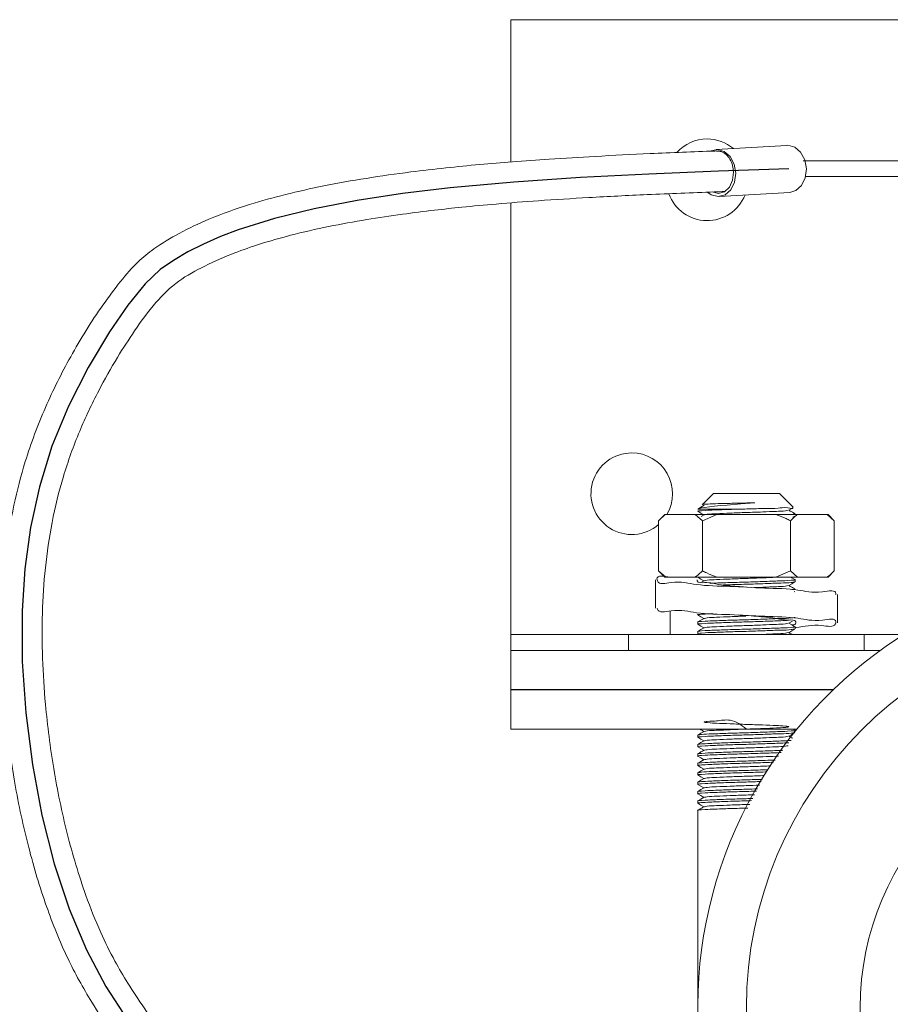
# Model space of a CAD drawing. Header units: millimetres. Extents: x 0 to 420, y 0 to 297.
# Tile 26 of 31: x 292.48 to 299.52, y 210 to 217.97. Entities that reach past the tile are written whole.
import ezdxf

# ---------------------------------------------------------------- set-up
doc = ezdxf.new("R2010")
doc.units = ezdxf.units.MM
doc.linetypes.add('CENTERX2', pattern=[20.32, 12.7, -2.54, 2.54, -2.54])

msp = doc.modelspace()

# ---------------------------------------------------------------- linework, layer by layer
at = {"color": 7, "linetype": 'Continuous', "lineweight": 0}
for p, q in [((300.1524, 217.969), (296.4514, 217.969)), ((296.4514, 216.8183), (296.4514, 217.969)), ((298.6842, 216.9524), (298.1127, 216.9181)), ((299.9225, 216.826), (298.8156, 216.826)), ((298.8327, 216.699), (299.9225, 216.699)), ((298.1356, 216.5378), (298.707, 216.5721)), ((296.4514, 212.9932), (296.4514, 216.4866)), ((298.0897, 214.1362), (298.0007, 214.0472)), ((298.0897, 214.1362), (298.6231, 214.1362)), ((298.7344, 214.0249), (298.6231, 214.1362)), ((298.3108, 214.0092), (297.9627, 214.0092)), ((297.696, 213.966), (297.6452, 213.9152)), ((297.6452, 213.5088), (297.6452, 213.9152)), ((297.696, 213.966), (297.7038, 213.966)), ((297.9421, 213.966), (297.7038, 213.966)), ((298.0008, 213.9152), (297.9421, 213.966)), ((297.9421, 213.966), (298.1181, 213.966)), ((298.0141, 213.9632), (297.9918, 213.9502)), ((298.1181, 213.966), (298.0008, 213.9152)), ((298.0008, 213.5088), (298.0008, 213.9152)), ((298.5947, 213.966), (298.1181, 213.966)), ((298.5947, 213.966), (298.7706, 213.966)), ((298.712, 213.5088), (298.712, 213.9152)), ((298.7331, 213.9435), (298.7495, 213.953)), ((298.7501, 213.966), (298.7501, 213.9712)), ((299.0089, 213.966), (298.7706, 213.966)), ((299.0676, 213.9152), (299.0089, 213.966)), ((299.0089, 213.966), (299.0168, 213.966)), ((299.0676, 213.9152), (299.0168, 213.966)), ((299.0676, 213.5088), (299.0676, 213.9152)), ((297.6452, 213.5088), (297.696, 213.458)), ((297.6452, 213.5088), (297.7038, 213.458)), ((297.696, 213.458), (297.7038, 213.458)), ((297.9421, 213.458), (297.7038, 213.458)), ((297.9421, 213.458), (298.1181, 213.458)), ((298.5947, 213.458), (298.1181, 213.458)), ((298.5947, 213.458), (298.712, 213.5088)), ((298.5947, 213.458), (298.7706, 213.458)), ((298.712, 213.5088), (298.7706, 213.458)), ((298.7501, 213.4203), (298.7501, 213.4378)), ((299.0089, 213.458), (298.7706, 213.458)), ((299.0089, 213.458), (299.0168, 213.458)), ((299.0168, 213.458), (299.0676, 213.5088)), ((297.6198, 213.4362), (297.6198, 213.2076)), ((298.0145, 213.4299), (297.9964, 213.4195)), ((298.7431, 213.3397), (298.7495, 213.3434)), ((299.093, 213.0895), (299.093, 213.3181)), ((297.7397, 212.9932), (297.7397, 213.1864)), ((297.9627, 213.0949), (297.9627, 213.0774)), ((298.7501, 213.0393), (298.7501, 213.0568)), ((296.4514, 212.8662), (296.4514, 212.9932)), ((297.4039, 212.9932), (297.4039, 212.8662)), ((297.4039, 212.9932), (298.3564, 212.9932)), ((297.9627, 213.0187), (297.9627, 213.0012)), ((298.3564, 212.9932), (299.3089, 212.9932)), ((299.3089, 212.8662), (299.3089, 212.9932)), ((299.4402, 212.8662), (296.4514, 212.8662)), ((296.4514, 212.5487), (296.4514, 212.8662)), ((299.0598, 212.5487), (296.4514, 212.5487)), ((299.0572, 212.5461), (296.4514, 212.5461)), ((296.4514, 212.2286), (296.4514, 212.5461)), ((297.9627, 212.5487), (297.9627, 212.5461)), ((298.7113, 212.5461), (298.7069, 212.5487)), ((298.7648, 212.2286), (296.4514, 212.2286)), ((297.9627, 212.1805), (297.9627, 212.163)), ((298.7497, 212.2191), (298.7333, 212.2286)), ((298.7501, 212.2105), (298.7501, 212.2186)), ((297.9627, 212.1043), (297.9627, 212.0868)), ((297.9627, 212.0281), (297.9627, 212.0106)), ((297.9627, 211.9519), (297.9627, 211.9344)), ((297.9627, 211.8757), (297.9627, 211.8582)), ((297.9627, 211.7995), (297.9627, 211.782)), ((297.9627, 211.7233), (297.9627, 211.7058)), ((297.9627, 211.6471), (297.9627, 211.6295)), ((297.9627, 211.5709), (297.9627, 210.0849)), ((297.9627, 210.0849), (297.9631, 210.0296))]:
    msp.add_line(p, q, dxfattribs=at)
at = {"color": 7, "linetype": 'CENTERX2'}
for p, q in [((297.5669, 216.7194), (297.0136, 216.6911)), ((298.1309, 216.7423), (297.5669, 216.7194)), ((298.7003, 216.7625), (298.1309, 216.7423)), ((296.4764, 216.6548), (295.9607, 216.6078)), ((297.0136, 216.6911), (296.4764, 216.6548)), ((295.5741, 216.5616), (295.2067, 216.5059)), ((295.9607, 216.6078), (295.5741, 216.5616)), ((295.2067, 216.5059), (294.861, 216.4393)), ((294.861, 216.4393), (294.5398, 216.3606)), ((294.5398, 216.3606), (294.2456, 216.2684)), ((294.2456, 216.2684), (294.1008, 216.2134)), ((293.9648, 216.154), (293.838, 216.09)), ((294.1008, 216.2134), (293.9648, 216.154)), ((293.838, 216.09), (293.7208, 216.0213)), ((293.7208, 216.0213), (293.6133, 215.9471)), ((293.6133, 215.9471), (293.4933, 215.8315)), ((293.4933, 215.8315), (293.3534, 215.6596)), ((293.3534, 215.6596), (293.2032, 215.443)), ((293.2032, 215.443), (293.0308, 215.1552)), ((293.0308, 215.1552), (292.8713, 214.841)), ((292.8713, 214.841), (292.7383, 214.517)), ((292.7383, 214.517), (292.6368, 214.1904)), ((292.6368, 214.1904), (292.5645, 213.8603)), ((292.5645, 213.8603), (292.5188, 213.5257)), ((292.5188, 213.5257), (292.4971, 213.1854)), ((292.4971, 213.1854), (292.4989, 212.7767)), ((292.4989, 212.7767), (292.5271, 212.36)), ((292.5271, 212.36), (292.5804, 211.9426)), ((292.5804, 211.9426), (292.6577, 211.5328)), ((292.6577, 211.5328), (292.7578, 211.1388)), ((292.7578, 211.1388), (292.8774, 210.7749)), ((292.8774, 210.7749), (293.017, 210.4418)), ((293.017, 210.4418), (293.1755, 210.1472)), ((293.1755, 210.1472), (293.3506, 209.8759))]:
    msp.add_line(p, q, dxfattribs=at)
at = {"color": 8, "linetype": 'Continuous', "lineweight": 0}
for p, q in [((297.4039, 212.9932), (296.4514, 212.9932)), ((299.6281, 212.9932), (299.3089, 212.9932)), ((297.9644, 210.0849), (297.9627, 210.0849))]:
    msp.add_line(p, q, dxfattribs=at)
at = {"color": 7, "linetype": 'Continuous', "lineweight": 0, "flags": 128}
for points in [[(298.6842, 216.9524), (298.6909, 216.9526), (298.7471, 216.9381), (298.7954, 216.8969), (298.8286, 216.8351), (298.8415, 216.7623), (298.8322, 216.6894), (298.8021, 216.6277), (298.7558, 216.5864), (298.707, 216.5721)], [(298.0706, 216.9072), (298.1194, 216.9183), (298.1756, 216.9038), (298.224, 216.8625), (298.2572, 216.8008), (298.2701, 216.7279), (298.2608, 216.6551), (298.2307, 216.5933), (298.1844, 216.552), (298.1289, 216.5376), (298.0727, 216.552), (298.0454, 216.571)], [(298.251, 216.7352), (298.2446, 216.6699), (298.219, 216.6139), (298.1782, 216.5762), (298.1289, 216.5629), (298.081, 216.5751)], [(298.4253, 214.06), (298.3116, 214.0504), (298.1996, 214.0416), (298.1461, 214.0369), (298.0974, 214.0321), (298.0186, 214.0226), (297.9907, 214.0181), (297.9628, 214.0093), (297.9628, 214.0092), (297.9627, 214.0092), (297.9627, 214.0092), (297.9627, 214.0092)], [(298.0146, 214.0396), (297.9892, 214.0249), (297.9637, 214.0102)], [(298.6986, 213.9997), (298.724, 214.0145), (298.7331, 214.0197)], [(297.9633, 213.9911), (297.9887, 213.9764), (298.0128, 213.9624)], [(297.9633, 213.4577), (297.9887, 213.443), (298.0128, 213.429)], [(298.7494, 213.4385), (298.724, 213.4532), (298.7157, 213.458)], [(298.6986, 213.3901), (298.724, 213.4049), (298.7495, 213.4196)], [(297.9633, 213.1529), (297.9887, 213.1382), (298.0128, 213.1242)], [(298.0143, 213.1251), (297.9888, 213.1103), (297.9634, 213.0956)], [(297.9633, 213.0767), (297.9887, 213.062), (298.0129, 213.048)], [(298.0146, 213.049), (297.9892, 213.0343), (297.9637, 213.0196)], [(298.6986, 213.0853), (298.7241, 213.1001), (298.7295, 213.1032)], [(298.6986, 213.0091), (298.724, 213.0239), (298.7495, 213.0386)], [(298.7491, 213.0576), (298.7237, 213.0724), (298.6999, 213.0861)], [(298.0139, 212.2104), (297.9885, 212.1957), (297.963, 212.181)], [(297.9633, 212.1623), (297.9887, 212.1476), (298.0128, 212.1336)], [(298.6986, 212.171), (298.7241, 212.1857), (298.7495, 212.2004)], [(298.0142, 212.1344), (297.9888, 212.1197), (297.9633, 212.105)], [(297.9633, 212.0861), (297.9887, 212.0714), (298.0129, 212.0574)], [(297.9633, 212.0099), (297.9887, 211.9952), (298.0128, 211.9812)], [(297.9633, 211.9337), (297.9887, 211.919), (298.0128, 211.905)], [(298.0143, 211.9821), (297.9889, 211.9674), (297.9635, 211.9527)], [(298.0139, 211.9056), (297.9885, 211.8909), (297.963, 211.8762)], [(297.9633, 211.8575), (297.9887, 211.8428), (298.0128, 211.8288)], [(298.014, 211.8295), (297.9886, 211.8148), (297.9631, 211.8001)], [(297.9633, 211.7813), (297.9887, 211.7666), (298.0129, 211.7526)], [(297.9633, 211.7051), (297.9887, 211.6904), (298.0129, 211.6764)], [(298.0145, 211.7536), (297.989, 211.7388), (297.9636, 211.7241)], [(297.9633, 211.6289), (297.9887, 211.6142), (298.0128, 211.6002)], [(298.0145, 211.6774), (297.9891, 211.6627), (297.9637, 211.648)]]:
    msp.add_lwpolyline(points, dxfattribs=at)
at = {"color": 7, "linetype": 'Continuous', "lineweight": 0}
for radius in [3.175, 2.2543]:
    msp.add_circle((301.5314, 209.9744), radius, dxfattribs=at)
for centre, radius, start, end in [((298.0389, 216.6736), 0.3302, 90.00149, 137.86732), ((298.0388, 216.6735), 0.3304, 49.95779, 89.99007), ((298.0389, 216.6736), 0.3302, 200.17762, 338.07688), ((297.4293, 214.1336), 0.3302, 90.00012, 310.83221), ((297.4293, 214.1336), 0.3302, 329.49011, 90.00024), ((301.5314, 209.9744), 3.5687, 90.00002, 207.16696)]:
    msp.add_arc(centre, radius, start, end, dxfattribs=at)
for points, knots in [([(298.1157, 216.9069), (298.1105, 216.9067), (297.9311, 216.9003), (297.6031, 216.8868), (297.1568, 216.8652), (296.7854, 216.843), (296.4744, 216.8208), (296.1955, 216.7973), (295.9216, 216.7704), (295.6152, 216.7349), (295.2855, 216.6883), (294.9469, 216.6282), (294.6321, 216.5582), (294.3212, 216.4719), (294.0329, 216.3695), (293.7742, 216.2474), (293.5808, 216.1333), (293.4202, 216.0028), (293.2865, 215.8461), (293.0981, 215.5941), (292.8897, 215.2555), (292.6773, 214.8322), (292.5263, 214.4281), (292.4249, 214.036), (292.3626, 213.6621), (292.3305, 213.2734), (292.3264, 212.8291), (292.3571, 212.3328), (292.4307, 211.7957), (292.5409, 211.2803), (292.6834, 210.8065), (292.8505, 210.3855), (293.0846, 209.9664), (293.3867, 209.5253), (293.7217, 209.0953), (294.0543, 208.7416), (294.3439, 208.4759), (294.6181, 208.2556), (294.8942, 208.0588), (295.2027, 207.8651), (295.5255, 207.6912), (295.8297, 207.5504), (296.0788, 207.4488), (296.2887, 207.3722), (296.4812, 207.3084), (296.709, 207.2398), (297.0004, 207.1636), (297.3442, 207.09), (297.6698, 207.0351), (297.9564, 206.9972), (298.1745, 206.9733), (298.3067, 206.9631), (298.3564, 206.9592)], [0, 0, 0, 0, 0.000892, 0.030594, 0.055971, 0.077074, 0.094035, 0.109127, 0.124798, 0.140945, 0.161725, 0.181557, 0.199563, 0.216682, 0.236549, 0.251642, 0.265403, 0.274727, 0.286779, 0.300391, 0.328382, 0.354411, 0.381038, 0.401774, 0.423359, 0.4456, 0.468194, 0.499061, 0.530296, 0.560548, 0.588822, 0.614581, 0.637598, 0.670493, 0.705674, 0.730413, 0.753178, 0.772637, 0.790351, 0.810954, 0.834706, 0.852807, 0.868079, 0.880563, 0.890894, 0.902662, 0.921118, 0.942226, 0.962594, 0.977392, 0.991506, 1, 1, 1, 1]), ([(298.251, 216.7352), (298.2497, 216.7537), (298.2472, 216.7901), (298.2264, 216.8399), (298.1952, 216.8789), (298.1564, 216.9042), (298.1283, 216.9054), (298.1156, 216.9059)], [0, 0, 0, 0, 0.228951, 0.450343, 0.656216, 0.844465, 1, 1, 1, 1]), ([(298.3564, 207.2919), (298.2474, 207.3009), (297.9709, 207.3236), (297.5098, 207.3929), (296.9873, 207.5028), (296.4655, 207.6553), (296.032, 207.8205), (295.6656, 207.9911), (295.3589, 208.1564), (295.0615, 208.3428), (294.7913, 208.5378), (294.5416, 208.7421), (294.3123, 208.954), (294.0842, 209.1913), (293.8663, 209.4471), (293.6636, 209.713), (293.4938, 209.9567), (293.358, 210.1637), (293.2365, 210.3646), (293.1216, 210.6015), (292.9855, 210.9439), (292.854, 211.3865), (292.7471, 211.9037), (292.6862, 212.3787), (292.6598, 212.7991), (292.6576, 213.1682), (292.6806, 213.5359), (292.7348, 213.9063), (292.8258, 214.2773), (292.9536, 214.6335), (293.1057, 214.9532), (293.2569, 215.2225), (293.4109, 215.4611), (293.566, 215.6763), (293.7552, 215.8601), (293.9801, 215.9819), (294.2, 216.0787), (294.4329, 216.1594), (294.6859, 216.2313), (294.9754, 216.2971), (295.2775, 216.3521), (295.5638, 216.3947), (295.8202, 216.4268), (296.0733, 216.4541), (296.353, 216.48), (296.6953, 216.5063), (297.1029, 216.5318), (297.5774, 216.5553), (297.9444, 216.5704), (298.1532, 216.5778), (298.1814, 216.5788)], [0, 0, 0, 0, 0.01973, 0.050057, 0.084081, 0.116013, 0.148065, 0.167691, 0.18891, 0.210902, 0.230985, 0.249003, 0.269096, 0.287299, 0.308369, 0.329697, 0.34761, 0.361957, 0.374378, 0.389949, 0.409409, 0.440805, 0.473132, 0.504631, 0.527134, 0.549123, 0.571196, 0.593567, 0.616576, 0.640021, 0.661722, 0.680396, 0.695724, 0.712961, 0.728212, 0.742808, 0.758812, 0.771586, 0.787245, 0.806261, 0.82513, 0.842654, 0.858486, 0.871758, 0.88859, 0.909184, 0.933711, 0.962283, 0.994908, 1, 1, 1, 1]), ([(298.3108, 214.0092), (298.2709, 214.0081), (298.1955, 214.006), (298.0748, 214.0009), (298.0338, 213.9997), (297.9526, 213.9932), (297.9656, 213.9913), (297.9674, 213.991)], [0, 0, 0, 0, 0.349739, 0.659092, 0.902583, 0.986624, 1, 1, 1, 1]), ([(298.4253, 214.06), (298.3825, 214.059), (298.2992, 214.0571), (298.1919, 214.0548), (298.087, 214.0522), (298.056, 214.0498), (297.992, 214.0482), (298.0011, 214.0465), (298.0015, 214.0464)], [0, 0, 0, 0, 0.2981872, 0.5801399, 0.7929827, 0.9377051, 0.9971179, 1, 1, 1, 1]), ([(298.6951, 213.9998), (298.6877, 213.9983), (298.656, 213.9917), (298.5866, 213.9913), (298.4808, 213.9855), (298.3566, 213.9811), (298.2316, 213.9775), (298.1266, 213.9717), (298.0563, 213.9704), (298.0243, 213.9645), (298.0169, 213.9631)], [0, 0, 0, 0, 0.033364, 0.142405, 0.304914, 0.501798, 0.690869, 0.856569, 0.966948, 1, 1, 1, 1]), ([(298.7317, 214.0223), (298.732, 214.0218), (298.7383, 214.0086), (298.6618, 214.0271), (298.6104, 214.0109), (298.4947, 214.0146), (298.3975, 214.0106), (298.3328, 214.0096), (298.3108, 214.0092)], [0, 0, 0, 0, 0.0036064, 0.1009012, 0.2878046, 0.5435541, 0.8446995, 1, 1, 1, 1]), ([(298.7492, 213.972), (298.7407, 213.9769), (298.7243, 213.9864), (298.7079, 213.9959), (298.6999, 214.0005)], [0, 0, 0, 0, 0.515906, 1, 1, 1, 1]), ([(297.7038, 213.966), (297.6999, 213.9631), (297.6791, 213.9477), (297.6604, 213.9297), (297.6452, 213.9152)], [0, 0, 0, 0, 0.189471, 1, 1, 1, 1]), ([(298.712, 213.9152), (298.7006, 213.9208), (298.6623, 213.9396), (298.6226, 213.9551), (298.5947, 213.966)], [0, 0, 0, 0, 0.298019, 1, 1, 1, 1]), ([(298.7706, 213.966), (298.7667, 213.9631), (298.7459, 213.9477), (298.7272, 213.9297), (298.712, 213.9152)], [0, 0, 0, 0, 0.189474, 1, 1, 1, 1]), ([(298.7453, 213.972), (298.7471, 213.9717), (298.7605, 213.97), (298.7386, 213.968), (298.7197, 213.9662)], [0, 0, 0, 0, 0.136205, 1, 1, 1, 1]), ([(299.0783, 213.3181), (299.079, 213.3206), (299.0885, 213.3594), (298.9079, 213.3212), (298.7665, 213.3664), (298.4946, 213.3667), (298.2309, 213.3872), (297.9652, 213.3864), (297.7984, 213.4344), (297.6427, 213.3921), (297.6247, 213.4782), (297.6862, 213.4674), (297.7397, 213.458)], [0, 0, 0, 0, 0.004767, 0.073039, 0.19962, 0.370515, 0.54883, 0.719767, 0.851173, 0.921625, 0.931729, 1, 1, 1, 1]), ([(297.9421, 213.458), (297.9461, 213.4609), (297.9669, 213.4763), (297.9856, 213.4943), (298.0008, 213.5088)], [0, 0, 0, 0, 0.189471, 1, 1, 1, 1]), ([(298.0008, 213.5088), (298.0122, 213.5032), (298.0505, 213.4844), (298.0902, 213.4689), (298.1181, 213.458)], [0, 0, 0, 0, 0.298022, 1, 1, 1, 1]), ([(298.6055, 213.4579), (298.6033, 213.4578), (298.5643, 213.4553), (298.4807, 213.4528), (298.3566, 213.4475), (298.2316, 213.4441), (298.1266, 213.4383), (298.0566, 213.4371), (298.025, 213.4312), (298.018, 213.4299)], [0, 0, 0, 0, 0.0113249, 0.1990097, 0.4263963, 0.6447598, 0.8361317, 0.9636106, 1, 1, 1, 1]), ([(298.746, 213.4385), (298.7475, 213.4383), (298.7605, 213.4365), (298.6786, 213.4288), (298.6338, 213.4287), (298.4942, 213.4227), (298.358, 213.4186), (298.2129, 213.4141), (298.1163, 213.4113), (298.0686, 213.4086), (298.0639, 213.4083)], [0, 0, 0, 0, 0.006027, 0.050604, 0.17362, 0.357005, 0.579189, 0.792565, 0.979548, 1, 1, 1, 1]), ([(299.0089, 213.458), (299.0129, 213.4609), (299.0337, 213.4763), (299.0524, 213.4943), (299.0676, 213.5088)], [0, 0, 0, 0, 0.1894736, 1, 1, 1, 1]), ([(298.3508, 213.3777), (298.3283, 213.3798), (298.2565, 213.3865), (298.1395, 213.3925), (298.0504, 213.421), (297.9596, 213.4087), (297.9582, 213.4333), (297.9581, 213.4362)], [0, 0, 0, 0, 0.169025, 0.539333, 0.824704, 0.979427, 1, 1, 1, 1]), ([(298.7455, 213.4195), (298.7369, 213.418), (298.7004, 213.4114), (298.6207, 213.411), (298.4992, 213.4052), (298.3566, 213.4009), (298.2444, 213.3979), (298.1834, 213.3956), (298.1715, 213.3951)], [0, 0, 0, 0, 0.045514, 0.193481, 0.414061, 0.681311, 0.937965, 1, 1, 1, 1]), ([(298.3549, 213.3774), (298.3552, 213.3774), (298.3574, 213.3773), (298.3538, 213.3776), (298.3507, 213.3778)], [0, 0, 0, 0, 0.137526, 1, 1, 1, 1]), ([(298.6951, 213.3902), (298.6877, 213.3887), (298.6561, 213.3821), (298.5866, 213.3817), (298.5026, 213.3769), (298.443, 213.3749), (298.4203, 213.3741)], [0, 0, 0, 0, 0.082401, 0.351349, 0.752171, 1, 1, 1, 1]), ([(298.749, 213.3625), (298.7406, 213.3674), (298.7242, 213.3769), (298.7078, 213.3863), (298.6999, 213.3909)], [0, 0, 0, 0, 0.517875, 1, 1, 1, 1]), ([(298.7447, 213.3625), (298.7468, 213.3622), (298.7593, 213.3606), (298.7397, 213.3588), (298.7234, 213.3572)], [0, 0, 0, 0, 0.166537, 1, 1, 1, 1]), ([(298.7517, 213.0518), (298.7542, 213.0519), (298.826, 213.0558), (298.9136, 213.0892), (299.0698, 213.0452), (299.0884, 213.1317), (298.9118, 213.0927), (298.7647, 213.1378), (298.4951, 213.1381), (298.2313, 213.1586), (297.9636, 213.1578), (297.802, 213.2058), (297.6419, 213.1644), (297.6349, 213.2048), (297.6344, 213.2076)], [0, 0, 0, 0, 0.004239, 0.119611, 0.181465, 0.190333, 0.250275, 0.361411, 0.511452, 0.668008, 0.818088, 0.933459, 0.995314, 1, 1, 1, 1]), ([(298.7497, 213.133), (298.7397, 213.1312), (298.7018, 213.1243), (298.6207, 213.1237), (298.4996, 213.118), (298.355, 213.1136), (298.2187, 213.11), (298.0772, 213.1041), (298.0374, 213.1029), (297.9529, 213.0965), (297.9629, 213.0949), (297.963, 213.0949)], [0, 0, 0, 0, 0.0386281, 0.1464408, 0.3071614, 0.5018866, 0.6888918, 0.8527658, 0.9618958, 0.999562, 1, 1, 1, 1]), ([(298.0818, 213.1631), (298.0805, 213.1631), (298.0503, 213.1619), (298.0384, 213.1614), (297.9529, 213.1553), (297.9629, 213.1536), (297.963, 213.1536)], [0, 0, 0, 0, 0.031429, 0.749334, 0.997111, 1, 1, 1, 1]), ([(298.3528, 213.1429), (298.3106, 213.1416), (298.231, 213.1392), (298.1266, 213.1335), (298.0564, 213.1323), (298.0246, 213.1263), (298.0175, 213.125)], [0, 0, 0, 0, 0.376347, 0.711463, 0.934694, 1, 1, 1, 1]), ([(298.7211, 213.0738), (298.7348, 213.073), (298.755, 213.0718), (298.7588, 213.1168), (298.6676, 213.1049), (298.5797, 213.132), (298.4577, 213.1391), (298.3796, 213.1464), (298.3508, 213.1491)], [0, 0, 0, 0, 0.073118, 0.107441, 0.239995, 0.482307, 0.808758, 1, 1, 1, 1]), ([(298.7036, 213.1096), (298.6806, 213.1083), (298.6155, 213.1045), (298.4995, 213.101), (298.355, 213.0959), (298.2187, 213.0925), (298.0772, 213.0866), (298.0374, 213.0854), (297.9529, 213.0789), (297.9629, 213.0774), (297.963, 213.0774)], [0, 0, 0, 0, 0.092837, 0.263651, 0.470605, 0.669354, 0.843519, 0.959503, 0.999535, 1, 1, 1, 1]), ([(298.7451, 213.0576), (298.747, 213.0574), (298.7606, 213.0556), (298.6792, 213.0478), (298.6334, 213.0477), (298.4947, 213.0417), (298.3563, 213.0374), (298.2184, 213.0338), (298.0772, 213.0279), (298.0374, 213.0267), (297.9529, 213.0203), (297.9629, 213.0187), (297.963, 213.0187)], [0, 0, 0, 0, 0.006407, 0.045207, 0.152282, 0.311903, 0.505296, 0.691021, 0.853773, 0.962157, 0.999565, 1, 1, 1, 1]), ([(298.7455, 213.0385), (298.7369, 213.037), (298.7004, 213.0304), (298.6207, 213.03), (298.4996, 213.0242), (298.355, 213.0198), (298.2187, 213.0162), (298.0772, 213.0104), (298.0374, 213.0092), (297.9529, 213.0027), (297.9629, 213.0012), (297.963, 213.0012)], [0, 0, 0, 0, 0.033313, 0.141722, 0.303331, 0.499133, 0.687172, 0.851952, 0.961685, 0.99956, 1, 1, 1, 1]), ([(298.6951, 213.0854), (298.6877, 213.0839), (298.6561, 213.0773), (298.5866, 213.0769), (298.4808, 213.0711), (298.3566, 213.0667), (298.2316, 213.0631), (298.1266, 213.0573), (298.0567, 213.0561), (298.0252, 213.0502), (298.0183, 213.0489)], [0, 0, 0, 0, 0.033486, 0.142751, 0.305593, 0.502881, 0.692341, 0.858381, 0.968987, 1, 1, 1, 1]), ([(298.6951, 213.0092), (298.6877, 213.0077), (298.656, 213.0011), (298.5866, 213.0007), (298.5037, 212.996), (298.4452, 212.9939), (298.4235, 212.9932)], [0, 0, 0, 0, 0.083311, 0.35549, 0.761125, 1, 1, 1, 1]), ([(298.7288, 212.9932), (298.7271, 212.9942), (298.7175, 212.9997), (298.7078, 213.0053), (298.6999, 213.0099)], [0, 0, 0, 0, 0.177479, 1, 1, 1, 1]), ([(297.996, 212.5487), (297.9947, 212.5486), (297.9882, 212.5483), (297.9818, 212.5471), (297.9768, 212.5461)], [0, 0, 0, 0, 0.201492, 1, 1, 1, 1]), ([(298.6777, 212.5487), (298.6761, 212.5484), (298.6661, 212.5463), (298.6559, 212.5462), (298.6474, 212.5461)], [0, 0, 0, 0, 0.1648423, 1, 1, 1, 1]), ([(298.3561, 212.2286), (298.3157, 212.2606), (298.2445, 212.3168), (298.1194, 212.293), (298.0667, 212.294), (297.9995, 212.2861), (298.0671, 212.2773), (298.1196, 212.2768), (298.2344, 212.271), (298.3562, 212.2666), (298.4789, 212.2629), (298.5928, 212.2573), (298.6461, 212.2557), (298.7133, 212.248), (298.6457, 212.2392), (298.5932, 212.2387), (298.4783, 212.2329), (298.3573, 212.2285), (298.2315, 212.2249), (298.1266, 212.2191), (298.056, 212.2178), (298.0237, 212.2118), (298.0161, 212.2103)], [0, 0, 0, 0, 0.085474, 0.15042, 0.193682, 0.208659, 0.224204, 0.266943, 0.330637, 0.407805, 0.481912, 0.546857, 0.590119, 0.605097, 0.620642, 0.663381, 0.727075, 0.804243, 0.878349, 0.943295, 0.986557, 1, 1, 1, 1]), ([(298.7455, 212.2004), (298.7369, 212.1988), (298.7004, 212.1923), (298.6207, 212.1918), (298.4996, 212.186), (298.355, 212.1817), (298.2187, 212.178), (298.0772, 212.1723), (298.0373, 212.1707), (297.9529, 212.1647), (297.9629, 212.163), (297.963, 212.163)], [0, 0, 0, 0, 0.033396, 0.141796, 0.303391, 0.499176, 0.687198, 0.851964, 0.961688, 0.999558, 1, 1, 1, 1]), ([(298.747, 212.2191), (298.7481, 212.219), (298.7604, 212.2173), (298.6778, 212.2096), (298.6343, 212.2095), (298.494, 212.2035), (298.3581, 212.1992), (298.2129, 212.1956), (298.0925, 212.1898), (298.0115, 212.1885), (297.9744, 212.1824), (297.9655, 212.181)], [0, 0, 0, 0, 0.00395, 0.043006, 0.150786, 0.311458, 0.506125, 0.693073, 0.856897, 0.965994, 1, 1, 1, 1]), ([(297.9803, 212.2286), (297.9831, 212.227), (297.9939, 212.2207), (298.0048, 212.2145), (298.0128, 212.2098)], [0, 0, 0, 0, 0.258666, 1, 1, 1, 1]), ([(298.6951, 212.171), (298.6877, 212.1695), (298.6561, 212.1629), (298.5866, 212.1625), (298.4808, 212.1567), (298.3566, 212.1523), (298.2316, 212.1487), (298.1266, 212.1429), (298.0563, 212.1417), (298.0245, 212.1357), (298.0172, 212.1343)], [0, 0, 0, 0, 0.033473, 0.142542, 0.305092, 0.502026, 0.691146, 0.856889, 0.967295, 1, 1, 1, 1]), ([(298.7286, 212.1551), (298.7271, 212.156), (298.7176, 212.1615), (298.708, 212.167), (298.6999, 212.1717)], [0, 0, 0, 0, 0.153031, 1, 1, 1, 1]), ([(298.7197, 212.1374), (298.6914, 212.1358), (298.6208, 212.1316), (298.4995, 212.1279), (298.355, 212.1228), (298.2187, 212.1194), (298.0772, 212.1135), (298.0374, 212.1123), (297.9529, 212.1059), (297.9629, 212.1043), (297.963, 212.1043)], [0, 0, 0, 0, 0.112145, 0.279323, 0.481872, 0.676391, 0.84685, 0.960365, 0.999544, 1, 1, 1, 1]), ([(298.7001, 212.1188), (298.6783, 212.1175), (298.6143, 212.1138), (298.4995, 212.1104), (298.355, 212.1053), (298.2187, 212.1019), (298.0772, 212.096), (298.0374, 212.0948), (297.9529, 212.0883), (297.9629, 212.0868), (297.963, 212.0868)], [0, 0, 0, 0, 0.088613, 0.260223, 0.46814, 0.667815, 0.842791, 0.959314, 0.999532, 1, 1, 1, 1]), ([(298.6951, 212.0948), (298.6877, 212.0933), (298.6561, 212.0867), (298.5866, 212.0863), (298.4808, 212.0805), (298.3566, 212.0761), (298.2316, 212.0725), (298.1266, 212.0667), (298.0567, 212.0655), (298.0252, 212.0596), (298.0183, 212.0583)], [0, 0, 0, 0, 0.033484, 0.142743, 0.305576, 0.502853, 0.692301, 0.858332, 0.968931, 1, 1, 1, 1]), ([(298.6521, 212.0575), (298.6463, 212.0572), (298.5983, 212.0545), (298.4995, 212.0519), (298.355, 212.0466), (298.2187, 212.0432), (298.0772, 212.0373), (298.0374, 212.0361), (297.9529, 212.0297), (297.9629, 212.0281), (297.963, 212.0281)], [0, 0, 0, 0, 0.025119, 0.208684, 0.431087, 0.644672, 0.831839, 0.95648, 0.9995, 1, 1, 1, 1]), ([(298.6377, 212.0392), (298.6367, 212.0391), (298.5936, 212.0368), (298.4995, 212.0344), (298.355, 212.029), (298.2187, 212.0257), (298.0772, 212.0198), (298.0374, 212.0186), (297.9529, 212.0121), (297.9629, 212.0106), (297.963, 212.0106)], [0, 0, 0, 0, 0.004376, 0.191847, 0.418982, 0.637112, 0.82826, 0.955554, 0.999489, 1, 1, 1, 1]), ([(298.0146, 212.0584), (298.0061, 212.0535), (297.9892, 212.0437), (297.9722, 212.0339), (297.9637, 212.029)], [0, 0, 0, 0, 0.499949, 1, 1, 1, 1]), ([(298.6154, 212.0107), (298.6099, 212.0104), (298.5676, 212.0077), (298.4807, 212.005), (298.3566, 211.9997), (298.2316, 211.9963), (298.1266, 211.9905), (298.0565, 211.9893), (298.0247, 211.9833), (298.0175, 211.982)], [0, 0, 0, 0, 0.027748, 0.212176, 0.435617, 0.650192, 0.838243, 0.963511, 1, 1, 1, 1]), ([(298.5903, 211.9787), (298.563, 211.9777), (298.4846, 211.9748), (298.355, 211.9705), (298.2187, 211.9669), (298.0772, 211.9613), (298.0373, 211.9597), (297.9529, 211.9536), (297.9629, 211.9519), (297.963, 211.9519)], [0, 0, 0, 0, 0.1309047, 0.3751677, 0.6097461, 0.8153091, 0.9522021, 0.9994491, 1, 1, 1, 1]), ([(298.5762, 211.9607), (298.5535, 211.9598), (298.4798, 211.9571), (298.355, 211.953), (298.2187, 211.9494), (298.0772, 211.9437), (298.0373, 211.9421), (297.9529, 211.9361), (297.9629, 211.9344), (297.963, 211.9344)], [0, 0, 0, 0, 0.1108736, 0.3607659, 0.600751, 0.8110517, 0.9510991, 0.9994364, 1, 1, 1, 1]), ([(298.5534, 211.9316), (298.5318, 211.9306), (298.4656, 211.9278), (298.3566, 211.9236), (298.2316, 211.9201), (298.1266, 211.9143), (298.056, 211.913), (298.0238, 211.907), (298.0162, 211.9055)], [0, 0, 0, 0, 0.120676, 0.369343, 0.608143, 0.817425, 0.956835, 1, 1, 1, 1]), ([(298.5161, 211.8823), (298.5134, 211.8822), (298.4596, 211.8802), (298.3549, 211.8768), (298.2187, 211.8732), (298.0772, 211.8675), (298.0373, 211.8659), (297.9529, 211.8599), (297.9629, 211.8582), (297.963, 211.8582)], [0, 0, 0, 0, 0.014492, 0.291473, 0.557473, 0.790571, 0.9458, 0.999375, 1, 1, 1, 1]), ([(298.5289, 211.9003), (298.5219, 211.9), (298.4639, 211.8979), (298.3566, 211.8943), (298.2132, 211.8908), (298.0925, 211.885), (298.0116, 211.8837), (297.9744, 211.8776), (297.9657, 211.8762)], [0, 0, 0, 0, 0.036841, 0.309207, 0.570775, 0.79999, 0.952632, 1, 1, 1, 1]), ([(298.5015, 211.8532), (298.4972, 211.853), (298.4483, 211.8509), (298.3566, 211.8474), (298.2316, 211.8439), (298.1266, 211.8381), (298.0562, 211.8368), (298.0241, 211.8308), (298.0166, 211.8294)], [0, 0, 0, 0, 0.026708, 0.302202, 0.566763, 0.798622, 0.953071, 1, 1, 1, 1]), ([(298.4861, 211.8226), (298.4418, 211.8211), (298.348, 211.8179), (298.2187, 211.8146), (298.0772, 211.8087), (298.0374, 211.8075), (297.9529, 211.8011), (297.9629, 211.7995), (297.963, 211.7995)], [0, 0, 0, 0, 0.250839, 0.532094, 0.77856, 0.942691, 0.999341, 1, 1, 1, 1]), ([(298.4771, 211.8047), (298.4359, 211.8033), (298.3451, 211.8002), (298.2187, 211.7971), (298.0772, 211.7912), (298.0374, 211.79), (297.9529, 211.7835), (297.9629, 211.782), (297.963, 211.782)], [0, 0, 0, 0, 0.237772, 0.523933, 0.774698, 0.941692, 0.99933, 1, 1, 1, 1]), ([(298.4623, 211.7754), (298.4265, 211.774), (298.3479, 211.7709), (298.2316, 211.7677), (298.1266, 211.7619), (298.0566, 211.7607), (298.025, 211.7548), (298.018, 211.7535)], [0, 0, 0, 0, 0.241725, 0.530424, 0.783438, 0.95198, 1, 1, 1, 1]), ([(298.447, 211.7451), (298.416, 211.744), (298.3354, 211.7413), (298.2188, 211.7384), (298.0772, 211.7325), (298.0374, 211.7313), (297.9529, 211.7249), (297.9629, 211.7233), (297.963, 211.7233)], [0, 0, 0, 0, 0.190567, 0.49445, 0.760745, 0.938081, 0.999288, 1, 1, 1, 1]), ([(298.4381, 211.7273), (298.41, 211.7263), (298.3325, 211.7237), (298.2188, 211.7209), (298.0772, 211.715), (298.0374, 211.7138), (297.9529, 211.7073), (297.9629, 211.7058), (297.963, 211.7058)], [0, 0, 0, 0, 0.1752935, 0.4849105, 0.7562301, 0.9369125, 0.9992749, 1, 1, 1, 1]), ([(298.4232, 211.6978), (298.4004, 211.6969), (298.3348, 211.6943), (298.2316, 211.6915), (298.1266, 211.6857), (298.0567, 211.6845), (298.0251, 211.6786), (298.0181, 211.6773)], [0, 0, 0, 0, 0.168632, 0.485275, 0.762779, 0.947632, 1, 1, 1, 1]), ([(298.408, 211.6676), (298.3901, 211.667), (298.3228, 211.6648), (298.2188, 211.6622), (298.0772, 211.6565), (298.0373, 211.6549), (297.9529, 211.6488), (297.9629, 211.6471), (297.963, 211.6471)], [0, 0, 0, 0, 0.11975, 0.450219, 0.739811, 0.932662, 0.999224, 1, 1, 1, 1]), ([(298.399, 211.6498), (298.3841, 211.6493), (298.3199, 211.6471), (298.2189, 211.6446), (298.0772, 211.6389), (298.0373, 211.6373), (297.9529, 211.6313), (297.9629, 211.6296), (297.963, 211.6295)], [0, 0, 0, 0, 0.1016578, 0.4389188, 0.734463, 0.9312775, 0.9992079, 1, 1, 1, 1]), ([(298.3841, 211.6201), (298.3743, 211.6197), (298.3218, 211.6177), (298.2316, 211.6154), (298.1266, 211.6095), (298.0562, 211.6082), (298.0241, 211.6022), (298.0166, 211.6008)], [0, 0, 0, 0, 0.0795073, 0.4284913, 0.7343376, 0.9380717, 1, 1, 1, 1]), ([(298.369, 211.5901), (298.3642, 211.59), (298.3101, 211.5882), (298.219, 211.586), (298.0772, 211.5803), (298.0373, 211.5787), (297.9529, 211.5726), (297.9629, 211.5709), (297.963, 211.5709)], [0, 0, 0, 0, 0.035355, 0.397508, 0.714867, 0.926207, 0.999149, 1, 1, 1, 1]), ([(298.014, 211.6009), (298.0055, 211.596), (297.9886, 211.5862), (297.9716, 211.5764), (297.9632, 211.5715)], [0, 0, 0, 0, 0.4999925, 1, 1, 1, 1])]:
    msp.add_open_spline(points, degree=3, knots=knots, dxfattribs=at)

doc.saveas('drawing.dxf')
